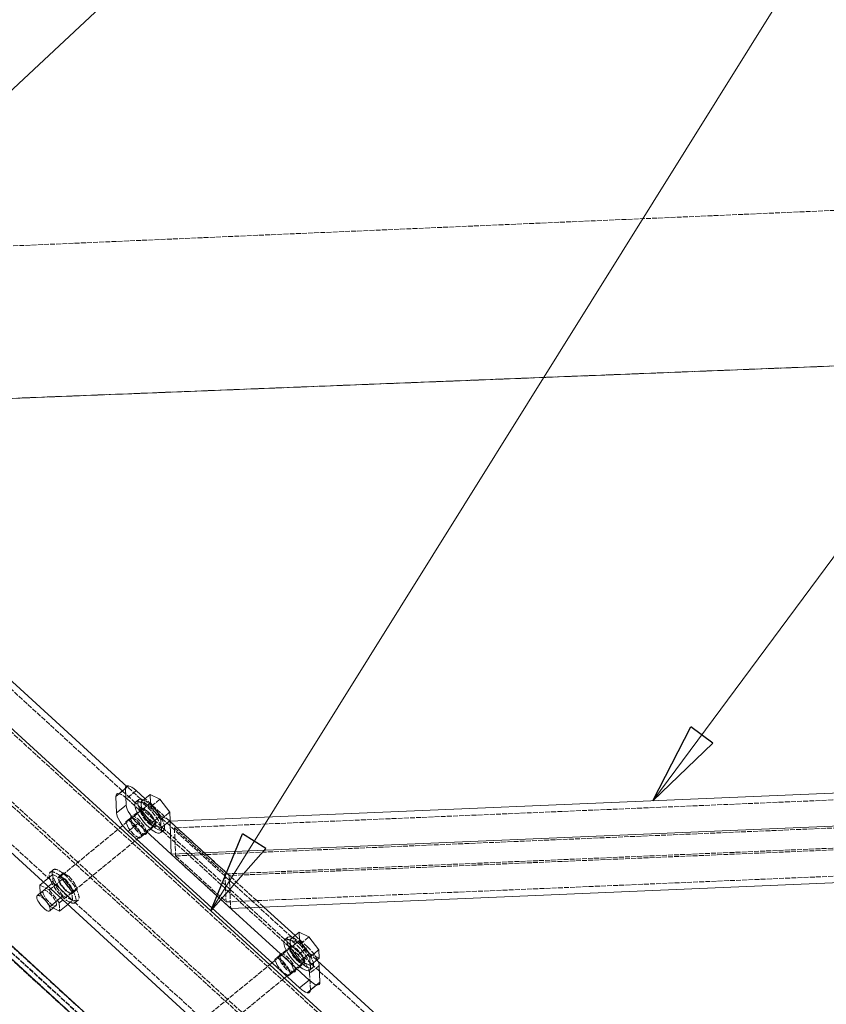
# Model space of a CAD drawing. Header units: millimetres. Extents: x -15129 to 9171, y -18789 to 5877.
# Tile 186 of 256: x -11548 to -11056, y -1575 to -975. Entities that reach past the tile are written whole.
import ezdxf

# ---------------------------------------------------------------- set-up
doc = ezdxf.new("R2010")
doc.units = ezdxf.units.MM
doc.linetypes.add('ACAD_ISO02W100', pattern=[15, 12, -3])
doc.linetypes.add('ACAD_ISO04W100', pattern=[30, 24, -3, 0, -3])
for name, color, linetype in [('AS_Belki', 145, 'Continuous'), ('AS_Blachy', 30, 'Continuous'), ('AS_Sciany betonowe', 252, 'Continuous'), ('AS_Siatki', 72, 'Continuous'), ('AS_Sruby', 9, 'Continuous')]:
    doc.layers.add(name, color=color, linetype=linetype)

msp = doc.modelspace()

# ---------------------------------------------------------------- linework, layer by layer
at = {"color": 7, "lineweight": 13}
for p, q in [((-11431.59, -1518.33), (-10923.85, -704.83)), ((-11740.59, -1192.66), (-11457.5, -928.55)), ((-11161.97, -1451.31), (-10794.41, -955.01))]:
    msp.add_line(p, q, dxfattribs=at)
at = {"color": 0, "linetype": 'ByBlock', "lineweight": -2}
for p, q in [((-11161.97, -1451.31), (-11138.91, -1406.17)), ((-11125.51, -1416.09), (-11138.91, -1406.17)), ((-11125.51, -1416.09), (-11161.97, -1451.31)), ((-11431.59, -1518.33), (-11412.18, -1471.5)), ((-11398.05, -1480.32), (-11412.18, -1471.5)), ((-11398.05, -1480.32), (-11431.59, -1518.33))]:
    msp.add_line(p, q, dxfattribs=at)
at = {"layer": 'AS_Belki', "color": 84, "linetype": 'ACAD_ISO02W100', "lineweight": 13, "ltscale": 0.25}
for p, q in [((-11963.73, -1171.94), (-9882.04, -3076.96)), ((-10853.86, -2183.82), (-11924.35, -1204.18)), ((-11922.32, -1201.97), (-9916.14, -3037.89)), ((-11922, -1210.43), (-9924.65, -3038.27)), ((-10853.87, -2183.55), (-11873.35, -1250.6)), ((-11485.54, -1445.21), (-11561.89, -1375.34)), ((-11031.88, -1886.46), (-11583.13, -1381.99)), ((-11074.62, -1891.99), (-11625.88, -1387.53)), ((-11512.66, -1488.78), (-11604.87, -1404.4)), ((-10912.87, -2133.9), (-11695.69, -1417.51)), ((-11619.91, -1416.73), (-11071.31, -1918.77)), ((-11477.62, -1452.46), (-11485.54, -1445.21)), ((-11474.23, -1450.31), (-11482.51, -1442.73)), ((-10951.18, -1446.48), (-11453.75, -1467.79)), ((-11473.8, -1455.96), (-11477.62, -1452.46)), ((-11473.16, -1451.29), (-11474.23, -1450.31)), ((-11461.96, -1461.54), (-11473.16, -1451.29)), ((-11473.63, -1456.11), (-11473.8, -1455.96)), ((-11473.61, -1456.13), (-11473.63, -1456.11)), ((-11473.04, -1456.65), (-11473.61, -1456.13)), ((-11466.63, -1462.52), (-11473.04, -1456.65)), ((-11483.31, -1464.19), (-11482.01, -1462.98)), ((-11481.8, -1467.96), (-11483.31, -1464.19)), ((-11479.82, -1461.18), (-11482.01, -1462.98)), ((-11482.01, -1462.98), (-11481.54, -1463.27)), ((-11481.54, -1463.27), (-11480.51, -1463.9)), ((-11481.12, -1462.39), (-11479.82, -1461.18)), ((-11479.61, -1466.16), (-11481.12, -1462.39)), ((-11480.51, -1463.9), (-11478.67, -1465.04)), ((-11479.82, -1461.18), (-11479.35, -1461.47)), ((-11479.35, -1461.47), (-11476.48, -1463.24)), ((-11478.67, -1465.04), (-11475.25, -1469.16)), ((-11476.48, -1463.24), (-11473.06, -1467.36)), ((-11461.35, -1467.35), (-11466.63, -1462.52)), ((-11456.41, -1466.62), (-11461.96, -1461.54)), ((-11456.53, -1463.8), (-11420.32, -1496.86)), ((-10947.96, -1463.46), (-11453.02, -1484.88)), ((-11478.37, -1472.08), (-11481.8, -1467.96)), ((-11476.18, -1470.28), (-11479.61, -1466.16)), ((-11472.85, -1472.34), (-11476.18, -1470.28)), ((-11475.25, -1469.16), (-11474.35, -1471.41)), ((-11474.35, -1471.41), (-11473.9, -1472.52)), ((-11473.06, -1467.36), (-11471.71, -1470.73)), ((-11471.55, -1471.13), (-11472.85, -1472.34)), ((-11471.71, -1470.73), (-11471.55, -1471.13)), ((-11459.97, -1468.61), (-11461.35, -1467.35)), ((-11456.17, -1472.08), (-11459.97, -1468.61)), ((-11422.91, -1497.27), (-11456.41, -1466.62)), ((-11453.75, -1467.79), (-11453.02, -1484.88)), ((-11453.75, -1467.79), (-11422.97, -1495.89)), ((-11475.04, -1474.13), (-11478.37, -1472.08)), ((-11475.04, -1474.13), (-11472.85, -1472.34)), ((-11473.74, -1472.92), (-11475.04, -1474.13)), ((-11473.9, -1472.52), (-11473.74, -1472.92)), ((-11441.5, -1485.51), (-11456.17, -1472.08)), ((-10947.45, -1475.73), (-11422.97, -1495.89)), ((-10947.41, -1476.81), (-11420.32, -1496.86)), ((-11503.72, -1496.97), (-11512.66, -1488.78)), ((-11453.02, -1484.88), (-11422.24, -1512.98)), ((-11422.68, -1502.74), (-11441.5, -1485.51)), ((-11521.43, -1495.3), (-11523.62, -1497.09)), ((-11522.73, -1496.51), (-11521.43, -1495.3)), ((-11521.43, -1495.3), (-11520.96, -1495.59)), ((-11520.96, -1495.59), (-11518.09, -1497.35)), ((-11422.24, -1512.98), (-10946.72, -1492.82)), ((-11524.92, -1498.3), (-11523.62, -1497.09)), ((-11523.41, -1502.07), (-11524.92, -1498.3)), ((-11523.62, -1497.09), (-11523.15, -1497.38)), ((-11523.15, -1497.38), (-11522.12, -1498.02)), ((-11521.22, -1500.27), (-11522.73, -1496.51)), ((-11522.12, -1498.02), (-11520.28, -1499.15)), ((-11517.8, -1504.39), (-11521.22, -1500.27)), ((-11520.28, -1499.15), (-11516.86, -1503.27)), ((-11518.09, -1497.35), (-11514.67, -1501.47)), ((-11514.67, -1501.47), (-11513.32, -1504.84)), ((-11072.37, -1891.7), (-11503.72, -1496.97)), ((-11422.97, -1495.89), (-11422.24, -1512.98)), ((-11406.48, -1512.31), (-11422.91, -1497.27)), ((-11420.32, -1496.86), (-11419.46, -1516.97)), ((-11519.99, -1506.19), (-11523.41, -1502.07)), ((-11516.65, -1508.25), (-11519.99, -1506.19)), ((-11514.46, -1506.45), (-11517.8, -1504.39)), ((-11516.86, -1503.27), (-11515.96, -1505.53)), ((-11516.65, -1508.25), (-11514.46, -1506.45)), ((-11515.35, -1507.04), (-11516.65, -1508.25)), ((-11515.96, -1505.53), (-11515.51, -1506.64)), ((-11515.51, -1506.64), (-11515.35, -1507.04)), ((-11513.16, -1505.24), (-11514.46, -1506.45)), ((-11513.32, -1504.84), (-11513.16, -1505.24)), ((-11411.96, -1512.55), (-11422.68, -1502.74)), ((-11407.67, -1516.47), (-11411.96, -1512.55)), ((-11402.19, -1516.24), (-11406.48, -1512.31)), ((-11386.39, -1535.94), (-11407.67, -1516.47)), ((-11382.19, -1534.54), (-11402.19, -1516.24)), ((-11382.98, -1539.07), (-11386.39, -1535.94)), ((-11381.84, -1534.86), (-11382.19, -1534.54)), ((-11367, -1548.44), (-11381.84, -1534.86)), ((-11380.9, -1540.97), (-11382.98, -1539.07)), ((-11370.03, -1550.92), (-11380.9, -1540.97)), ((-11392.46, -1548.14), (-11391.16, -1546.94)), ((-11390.95, -1551.91), (-11392.46, -1548.14)), ((-11388.97, -1545.14), (-11391.16, -1546.94)), ((-11391.16, -1546.94), (-11390.69, -1547.23)), ((-11390.69, -1547.23), (-11389.67, -1547.86)), ((-11390.27, -1546.35), (-11388.97, -1545.14)), ((-11388.76, -1550.12), (-11390.27, -1546.35)), ((-11389.67, -1547.86), (-11387.83, -1548.99)), ((-11388.97, -1545.14), (-11388.5, -1545.43)), ((-11388.5, -1545.43), (-11385.64, -1547.2)), ((-11387.83, -1548.99), (-11384.4, -1553.11)), ((-11385.64, -1547.2), (-11382.21, -1551.32)), ((-11366.7, -1548.72), (-11367, -1548.44)), ((-11387.53, -1556.03), (-11390.95, -1551.91)), ((-11385.34, -1554.24), (-11388.76, -1550.12)), ((-11382, -1556.29), (-11385.34, -1554.24)), ((-11384.4, -1553.11), (-11383.5, -1555.37)), ((-11383.5, -1555.37), (-11383.06, -1556.48)), ((-11382.21, -1551.32), (-11380.87, -1554.69)), ((-11380.71, -1555.09), (-11382, -1556.29)), ((-11380.87, -1554.69), (-11380.71, -1555.09)), ((-11368.94, -1551.91), (-11370.03, -1550.92)), ((-11365.32, -1555.23), (-11368.94, -1551.91)), ((-11033.8, -1858.61), (-11365.32, -1555.23)), ((-11384.19, -1558.09), (-11387.53, -1556.03)), ((-11384.19, -1558.09), (-11382, -1556.29)), ((-11382.9, -1556.88), (-11384.19, -1558.09)), ((-11383.06, -1556.48), (-11382.9, -1556.88))]:
    msp.add_line(p, q, dxfattribs=at)
at = {"layer": 'AS_Belki', "color": 145, "linetype": 'Continuous', "lineweight": 13, "ltscale": 0.25}
for p, q in [((-11482.51, -1442.73), (-11559.8, -1372.01)), ((-11579.13, -1383.31), (-11029.63, -1886.17)), ((-10948.22, -2101.24), (-11695.54, -1417.35)), ((-10944.19, -2096.83), (-11691.51, -1412.93)), ((-11622.94, -1419.2), (-11073.44, -1922.07)), ((-10962.15, -1442.84), (-11456.53, -1463.8)), ((-11456.53, -1463.8), (-11456.46, -1465.31)), ((-11456.46, -1465.31), (-11455.67, -1483.91)), ((-11455.67, -1483.91), (-10948, -1462.38)), ((-11455.67, -1483.91), (-11419.46, -1516.97)), ((-11419.46, -1516.97), (-10946.54, -1496.92)), ((-11031.16, -1855.78), (-11366.7, -1548.72))]:
    msp.add_line(p, q, dxfattribs=at)
at = {"layer": 'AS_Blachy', "color": 145, "linetype": 'Continuous', "lineweight": 13, "ltscale": 0.25}
for p, q in [((-11483.64, -1443.87), (-11489.48, -1448.66)), ((-11481.79, -1442.14), (-11487.63, -1446.93)), ((-11483.64, -1443.87), (-11483.21, -1453.92)), ((-11471.62, -1450.02), (-11477.02, -1445.08)), ((-11489.48, -1448.66), (-11489.05, -1458.71)), ((-11489.05, -1458.71), (-11483.21, -1453.92)), ((-11476.16, -1465.19), (-11482, -1469.97)), ((-11476.16, -1465.19), (-11455.67, -1483.9)), ((-11456.53, -1463.8), (-11456.76, -1463.59)), ((-11482, -1469.97), (-11377.49, -1565.42)), ((-11432.36, -1505.19), (-11389.07, -1544.72)), ((-11380.2, -1533.51), (-11399.25, -1516.11)), ((-11389.07, -1544.72), (-11371.65, -1560.63)), ((-11365.04, -1561.84), (-11365.47, -1551.79)), ((-11377.49, -1565.42), (-11371.65, -1560.63)), ((-11372.73, -1568.36), (-11366.89, -1563.57))]:
    msp.add_line(p, q, dxfattribs=at)
at = {"layer": 'AS_Blachy', "color": 84, "linetype": 'ACAD_ISO02W100', "lineweight": 13, "ltscale": 0.25}
for p, q in [((-11477.02, -1445.08), (-11482.86, -1449.87)), ((-11482.86, -1449.87), (-11378.35, -1545.32)), ((-11456.76, -1463.59), (-11471.62, -1450.02)), ((-11473.25, -1455.8), (-11479.09, -1460.58)), ((-11403.54, -1512.19), (-11456.53, -1463.8)), ((-11472.11, -1471.74), (-11466.27, -1466.95)), ((-11455.67, -1483.9), (-11432.36, -1505.19)), ((-11399.25, -1516.11), (-11403.54, -1512.19)), ((-11372.51, -1540.53), (-11380.2, -1533.51)), ((-11382.39, -1539.74), (-11388.23, -1544.53)), ((-11378.35, -1545.32), (-11372.51, -1540.53)), ((-11381.26, -1555.68), (-11375.42, -1550.9)), ((-11365.47, -1551.79), (-11371.31, -1556.58)), ((-11370.88, -1566.63), (-11371.31, -1556.58)), ((-11365.04, -1561.84), (-11370.88, -1566.63))]:
    msp.add_line(p, q, dxfattribs=at)
at = {"layer": 'AS_Blachy', "color": 84, "linetype": 'ACAD_ISO02W100', "lineweight": 13, "ltscale": 0.25, "extrusion": (0.730029, 0.598487, 0.329956)}
for centre in [(6141.61, 3232.42, -9247.87), (6141.61, 3234.91, -9255), (6019.09, 3226.79, -9231.79), (6019.09, 3229.29, -9238.92)]:
    msp.add_circle(centre, 7, dxfattribs=at)
at = {"layer": 'AS_Blachy', "color": 145, "linetype": 'Continuous', "lineweight": 13, "ltscale": 0.25, "extrusion": (0.730029, 0.598487, 0.329956)}
for centre, start, end in [((6154.79, 3234.35, -9253.41), 338.72374, 23.72374), ((6154.79, 3231.86, -9246.28), 293.72374, 23.72374), ((6146.74, 3236.34, -9259.11), 23.72374, 113.72374), ((6146.74, 3233.85, -9251.98), 23.72374, 113.72374), ((6014.71, 3225.16, -9227.1), 203.72374, 233.12761), ((6006.67, 3227.15, -9232.8), 113.72374, 203.72374), ((6006.67, 3229.64, -9239.93), 113.72374, 158.72374)]:
    msp.add_arc(centre, 10, start, end, dxfattribs=at)
at = {"layer": 'AS_Blachy', "color": 84, "linetype": 'ACAD_ISO02W100', "lineweight": 13, "ltscale": 0.25, "extrusion": (0.730029, 0.598487, 0.329956)}
for centre, start, end in [((6154.79, 3234.35, -9253.41), 293.72374, 338.72374), ((6014.71, 3225.16, -9227.1), 233.12761, 293.72374), ((6014.71, 3227.65, -9234.23), 203.72374, 293.72374), ((6006.67, 3229.64, -9239.93), 158.72374, 203.72374)]:
    msp.add_arc(centre, 10, start, end, dxfattribs=at)
at = {"layer": 'AS_Sciany betonowe', "color": 145, "linetype": 'ACAD_ISO02W100', "lineweight": 13, "ltscale": 0.25}
for p, q in [((-489.39, -634.96), (-12160.18, -1139.01)), ((-11739.78, -1213.16), (-10960.59, -1182.44))]:
    msp.add_line(p, q, dxfattribs=at)
at = {"layer": 'AS_Sciany betonowe', "color": 84, "linetype": 'ACAD_ISO02W100', "lineweight": 13, "ltscale": 0.25}
msp.add_line((-10867.87, -1178.79), (-12160.18, -1229.73), dxfattribs=at)
at = {"layer": 'AS_Siatki', "color": 20, "linetype": 'ACAD_ISO04W100', "lineweight": 13, "ltscale": 0.25}
msp.add_line((-491.11, -769.7), (-12256.44, -1233.53), dxfattribs=at)
at = {"layer": 'AS_Sruby', "color": 145, "linetype": 'Continuous', "lineweight": 13, "ltscale": 0.25}
for p, q in [((-11468.49, -1447.46), (-11473.97, -1451.95)), ((-11468.28, -1452.49), (-11468.49, -1447.46)), ((-11462.68, -1450.35), (-11468.49, -1447.46)), ((-11475.61, -1450.65), (-11477.43, -1452.15)), ((-11473.97, -1451.95), (-11473.75, -1456.98)), ((-11473.75, -1456.98), (-11468.28, -1452.49)), ((-11462.25, -1460.42), (-11468.28, -1452.49)), ((-11456.64, -1458.28), (-11462.68, -1450.35)), ((-11473.75, -1456.98), (-11467.72, -1464.91)), ((-11456.43, -1463.32), (-11456.64, -1458.28)), ((-11467.72, -1464.91), (-11462.25, -1460.42)), ((-11467.72, -1464.91), (-11461.91, -1467.8)), ((-11456.43, -1463.32), (-11462.25, -1460.42)), ((-11461.91, -1467.8), (-11456.43, -1463.32)), ((-11462.09, -1470.6), (-11460.27, -1469.1)), ((-11533.67, -1500.9), (-11535.88, -1502.7)), ((-11535.88, -1502.7), (-11535.66, -1507.74)), ((-11535.66, -1507.74), (-11530.67, -1503.64)), ((-11535.67, -1507.65), (-11537.48, -1509.13)), ((-11535.66, -1507.74), (-11529.63, -1515.66)), ((-11529.63, -1515.66), (-11523.25, -1510.43)), ((-11529.8, -1518.35), (-11527.7, -1516.63)), ((-11529.63, -1515.66), (-11523.81, -1518.56)), ((-11523.81, -1518.56), (-11518.83, -1514.48)), ((-11377.64, -1531.41), (-11383.11, -1535.9)), ((-11377.42, -1536.44), (-11377.64, -1531.41)), ((-11371.82, -1534.3), (-11377.64, -1531.41)), ((-11384.75, -1534.6), (-11386.58, -1536.1)), ((-11383.11, -1535.9), (-11382.9, -1540.93)), ((-11382.9, -1540.93), (-11377.42, -1536.44)), ((-11371.39, -1544.37), (-11377.42, -1536.44)), ((-11365.79, -1542.23), (-11371.82, -1534.3)), ((-11382.9, -1540.93), (-11376.86, -1548.86)), ((-11365.57, -1547.26), (-11365.79, -1542.23)), ((-11376.86, -1548.86), (-11371.39, -1544.37)), ((-11376.86, -1548.86), (-11371.05, -1551.75)), ((-11365.57, -1547.26), (-11371.39, -1544.37)), ((-11371.05, -1551.75), (-11365.57, -1547.26)), ((-11371.23, -1554.54), (-11369.41, -1553.05))]:
    msp.add_line(p, q, dxfattribs=at)
at = {"layer": 'AS_Sruby', "color": 84, "linetype": 'ACAD_ISO02W100', "lineweight": 13, "ltscale": 0.25}
for p, q in [((-11473.97, -1451.95), (-11468.15, -1454.84)), ((-11462.68, -1450.35), (-11468.15, -1454.84)), ((-11473.6, -1456.76), (-11522.57, -1496.91)), ((-11468.15, -1454.84), (-11462.12, -1462.77)), ((-11462.12, -1462.77), (-11456.64, -1458.28)), ((-11462.12, -1462.77), (-11461.91, -1467.8)), ((-11514.93, -1506.16), (-11465.93, -1465.99)), ((-11527.81, -1493.45), (-11529.63, -1494.94)), ((-11527.99, -1496.24), (-11533.67, -1500.9)), ((-11530.67, -1503.64), (-11527.78, -1501.27)), ((-11522.18, -1499.13), (-11530.06, -1505.6)), ((-11527.79, -1501.03), (-11527.99, -1496.24)), ((-11522.18, -1499.13), (-11527.99, -1496.24)), ((-11527.78, -1501.27), (-11527.79, -1501.03)), ((-11521.75, -1509.2), (-11527.78, -1501.27)), ((-11522.57, -1496.91), (-11523.97, -1498.06)), ((-11516.14, -1507.06), (-11522.18, -1499.13)), ((-11535.88, -1502.7), (-11530.06, -1505.6)), ((-11533.68, -1506.02), (-11535.67, -1507.65)), ((-11530.06, -1505.6), (-11524.03, -1513.52)), ((-11524.03, -1513.52), (-11516.14, -1507.06)), ((-11516.3, -1507.28), (-11514.93, -1506.16)), ((-11516.14, -1507.15), (-11516.14, -1507.06)), ((-11516.12, -1507.75), (-11516.14, -1507.15)), ((-11524.03, -1513.52), (-11523.81, -1518.56)), ((-11523.25, -1510.43), (-11521.75, -1509.2)), ((-11515.93, -1512.09), (-11521.75, -1509.2)), ((-11518.83, -1514.48), (-11515.93, -1512.09)), ((-11516.11, -1507.81), (-11516.12, -1507.75)), ((-11515.94, -1511.87), (-11516.11, -1507.81)), ((-11515.93, -1512.09), (-11515.94, -1511.87)), ((-11514.29, -1513.39), (-11512.47, -1511.9)), ((-11527.7, -1516.63), (-11526.01, -1515.24)), ((-11383.11, -1535.9), (-11377.29, -1538.79)), ((-11371.82, -1534.3), (-11377.29, -1538.79)), ((-11382.9, -1540.84), (-11431.72, -1580.86)), ((-11382.74, -1540.71), (-11382.9, -1540.84)), ((-11377.29, -1538.79), (-11371.26, -1546.72)), ((-11371.26, -1546.72), (-11365.79, -1542.23)), ((-11371.26, -1546.72), (-11371.05, -1551.75)), ((-11424.09, -1590.12), (-11375.07, -1549.93))]:
    msp.add_line(p, q, dxfattribs=at)
at = {"layer": 'AS_Sruby', "color": 84, "linetype": 'ACAD_ISO02W100', "lineweight": 13, "ltscale": 0.25, "extrusion": (0.730029, 0.598487, 0.329956)}
for centre, radius in [((6141.61, 3232.42, -9247.87), 6), ((6141.61, 3254.69, -9311.59), 12), ((6141.61, 3253.91, -9309.37), 12), ((6141.61, 3253.91, -9309.37), 6), ((6141.61, 3258.05, -9321.22), 6), ((6019.09, 3226.79, -9231.79), 6)]:
    msp.add_circle(centre, radius, dxfattribs=at)
at = {"layer": 'AS_Sruby', "color": 145, "linetype": 'Continuous', "lineweight": 13, "ltscale": 0.25, "extrusion": (0.730029, 0.598487, 0.329956)}
for centre, radius in [((6141.61, 3232.42, -9247.87), 12), ((6141.61, 3259.67, -9325.85), 6), ((6019.09, 3226.79, -9231.79), 12)]:
    msp.add_arc(centre, radius, 1.22374, 181.22374, dxfattribs=at)
at = {"layer": 'AS_Sruby', "color": 84, "linetype": 'ACAD_ISO02W100', "lineweight": 13, "ltscale": 0.25, "extrusion": (0.730029, 0.598487, 0.329956)}
for centre, radius in [((6141.61, 3232.42, -9247.87), 12), ((6141.61, 3259.67, -9325.85), 6), ((6019.09, 3226.79, -9231.79), 12)]:
    msp.add_arc(centre, radius, 181.22374, 1.22374, dxfattribs=at)
at = {"layer": 'AS_Sruby', "color": 145, "linetype": 'Continuous', "lineweight": 13, "ltscale": 0.25, "extrusion": (-0.730029, -0.598487, -0.329956)}
for centre, start, end in [((-6141.61, 3231.64, 9245.65), 326.21122, 213.78076), ((-6019.09, 3226.02, 9229.56), 326.21124, 213.78083)]:
    msp.add_arc(centre, 12, start, end, dxfattribs=at)
at = {"layer": 'AS_Sruby', "color": 84, "linetype": 'ACAD_ISO02W100', "lineweight": 13, "ltscale": 0.25, "extrusion": (-0.730029, -0.598487, -0.329956)}
for centre, start, end in [((-6141.61, 3231.64, 9245.65), 213.78076, 326.21122), ((-6019.09, 3226.02, 9229.56), 213.78083, 326.21124)]:
    msp.add_arc(centre, 12, start, end, dxfattribs=at)

doc.saveas('drawing.dxf')
